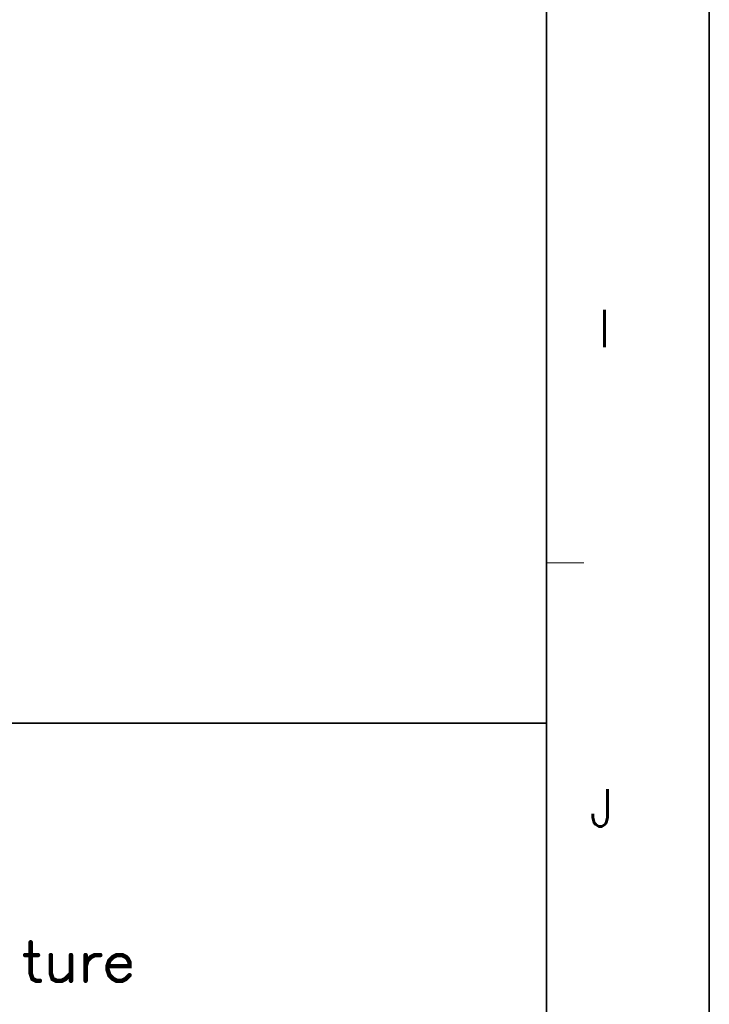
# Model space of a CAD drawing. Header units: millimetres. Extents: x 4065 to 8083, y -652 to 5416.
# Tile 73 of 256: x 6728 to 6820, y 1255 to 1387. Entities that reach past the tile are written whole.
import ezdxf
from ezdxf.enums import TextEntityAlignment as Align

# ---------------------------------------------------------------- set-up
doc = ezdxf.new("R2010")
doc.units = ezdxf.units.MM
doc.header["$LTSCALE"] = 0.8
doc.layers.get('0').update_dxf_attribs({"linetype": 'CONTINUOUS', "lineweight": 0})
doc.styles.get("Standard").update_dxf_attribs({"font": 'romans.shx', "width": 0.8, "oblique": 5, "bigfont": 'whgtxt.shx'})

# ---------------------------------------------------------------- blocks, each defined once
blk = doc.blocks.new('SMOOTH_0$064516')
at = {"const_width": 0.0323}
blk.add_lwpolyline([(-0.016, 0, 1), (0.016, 0, 1)], format="xyb", close=True, dxfattribs=at)
blk = doc.blocks.new('logo')
at = {"color": 7, "const_width": 0.859}
for points in [[(-3389.85, 5311.97), (-3389.85, 5306.03), (-3389.5, 5304.99), (-3388.8, 5304.64), (-3388.11, 5304.64)], [(-3390.9, 5309.53), (-3388.46, 5309.53)], [(-3386.01, 5309.53), (-3386.01, 5306.03), (-3385.67, 5304.99), (-3384.96, 5304.64), (-3383.92, 5304.64), (-3383.22, 5304.99), (-3382.17, 5306.03)], [(-3382.17, 5309.53), (-3382.17, 5304.64)], [(-3379.38, 5307.43), (-3379.04, 5308.48), (-3378.34, 5309.17), (-3377.64, 5309.53), (-3376.59, 5309.53)], [(-3379.38, 5309.53), (-3379.38, 5304.64)], [(-3375.2, 5307.43), (-3371.01, 5307.43), (-3371.01, 5308.13), (-3371.36, 5308.82), (-3371.71, 5309.17), (-3372.41, 5309.53), (-3373.46, 5309.53), (-3374.15, 5309.17), (-3374.85, 5308.48), (-3375.2, 5307.43), (-3375.2, 5306.74), (-3374.85, 5305.69), (-3374.15, 5304.99), (-3373.46, 5304.64), (-3372.41, 5304.64), (-3371.71, 5304.99), (-3371.01, 5305.69)]]:
    blk.add_lwpolyline(points, dxfattribs=at)
at = {"color": 7, "xscale": 13.31, "yscale": 13.31, "zscale": 13.31}
for p in [(-3389.85, 5311.97), (-3390.9, 5309.53), (-3388.46, 5309.53), (-3386.01, 5309.53), (-3382.17, 5309.53), (-3379.38, 5309.53), (-3379.04, 5308.48), (-3378.34, 5309.17), (-3377.64, 5309.53), (-3376.59, 5309.53), (-3374.85, 5308.48), (-3374.15, 5309.17), (-3373.46, 5309.53), (-3372.41, 5309.53), (-3371.71, 5309.17), (-3371.36, 5308.82), (-3379.38, 5307.43), (-3375.2, 5307.43), (-3375.2, 5307.43), (-3375.2, 5306.74), (-3371.01, 5308.13), (-3371.01, 5307.43), (-3389.85, 5306.03), (-3389.5, 5304.99), (-3388.8, 5304.64), (-3388.11, 5304.64), (-3386.01, 5306.03), (-3385.67, 5304.99), (-3384.96, 5304.64), (-3383.92, 5304.64), (-3383.22, 5304.99), (-3382.17, 5306.03), (-3382.17, 5304.64), (-3379.38, 5304.64), (-3374.85, 5305.69), (-3374.15, 5304.99), (-3373.46, 5304.64), (-3372.41, 5304.64), (-3371.71, 5304.99), (-3371.01, 5305.69)]:
    blk.add_blockref('SMOOTH_0$064516', p, dxfattribs=at)

msp = doc.modelspace()

# ---------------------------------------------------------------- linework, layer by layer
at = {"color": 7, "linetype": 'Continuous', "lineweight": 35}
for p, q in [((6798.47, 1114.481), (6798.47, 1912.349)), ((6584.808, 1292.532), (6798.47, 1292.532))]:
    msp.add_line(p, q, dxfattribs=at)
at = {"color": 7, "linetype": 'Continuous'}
for p, q in [((6798.47, 1313.948), (6803.45, 1313.948)), ((6798.47, 1114.481), (6798.47, 1292.532))]:
    msp.add_line(p, q, dxfattribs=at)
at = {"color": 7, "linetype": 'Continuous', "lineweight": 35}
msp.add_lwpolyline([(6820.216, 1933.415), (5632.216, 1933.415), (5632.216, 1093.415), (6820.216, 1093.415)], close=True, dxfattribs=at)

# ---------------------------------------------------------------- block references
at = {"color": 3, "linetype": 'Continuous', "xscale": 0.7014719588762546, "yscale": 0.7014719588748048, "zscale": 0.7014719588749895}
msp.add_blockref('logo', (9107.388, -2462.948), dxfattribs=at)

# ---------------------------------------------------------------- texts
at = {"color": 7, "linetype": 'Continuous', "width": 0.933333}
for s, p in [('I', (6806.195, 1345.282)), ('J', (6805.831, 1281.232))]:
    msp.add_text(s, height=4.98, dxfattribs=at).set_placement(p, align=Align.MIDDLE_CENTER)

doc.saveas('drawing.dxf')
